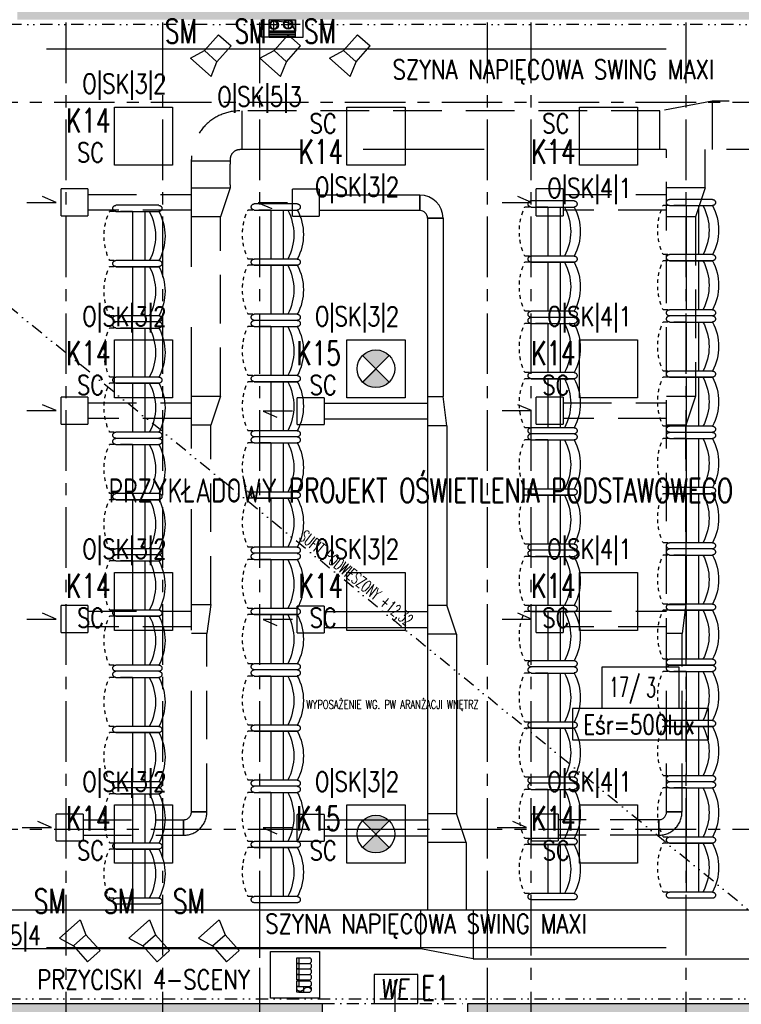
# Model space of a CAD drawing. Extents: x 41755 to 123924, y -112333 to 86187.
# Tile 96 of 256: x 100273 to 101018, y -55634 to -54618. Entities that reach past the tile are written whole.
import ezdxf
from ezdxf.enums import TextEntityAlignment as Align

# ---------------------------------------------------------------- set-up
doc = ezdxf.new("R2010")
doc.units = 0
doc.header["$LTSCALE"] = 50
for name, pattern in [('CENTER', [2, 1.25, -0.25, 0.25, -0.25]), ('DASHDOT', [1, 0.5, -0.25, 0, -0.25]), ('DASHED', [0.75, 0.5, -0.25]), ('DASHED2', [0.375, 0.25, -0.125]), ('DIVIDE', [31.75, 12.7, -6.35, 0, -6.35, 0, -6.35])]:
    doc.linetypes.add(name, pattern=pattern)
doc.layers.get('0').update_dxf_attribs({"color": 101, "linetype": 'CONTINUOUS'})
for name, color, linetype in [('Drz---drzwi', 5, 'CONTINUOUS'), ('E-90', 6, 'CONTINUOUS'), ('E35', 6, 'CONTINUOUS'), ('E50', 3, 'CONTINUOUS'), ('Ins-kan', 54, 'CONTINUOUS'), ('Ins-went', 141, 'CONTINUOUS'), ('Opis-pom', 6, 'CONTINUOUS'), ('Opis_pom_ramka', 6, 'CONTINUOUS'), ('Os-osie glowne', 1, 'CENTER'), ('Sc-beton', 7, 'CONTINUOUS'), ('Sc-beton-hatch', 86, 'CONTINUOUS'), ('Sc-cegla pustak-hatch', 8, 'CONTINUOUS'), ('Sc-gk', 120, 'CONTINUOUS'), ('Sc-nadproza kon', 5, 'DASHED2'), ('Sc-silikat', 61, 'CONTINUOUS'), ('Sch-opis', 51, 'CONTINUOUS'), ('Suf-widok', 8, 'CONTINUOUS'), ('W-otwor-strop', 1, 'CONTINUOUS'), ('Wyp-meble', 155, 'CONTINUOUS')]:
    doc.layers.add(name, color=color, linetype=linetype)
doc.styles.add('KA wymiar', font='romans.shx', dxfattribs={"width": 0.6})
doc.styles.add('ROMANS', font='romans', dxfattribs={"width": 0.85})
doc.linetypes.add('BATTING', pattern='A,0.0001,-0.1,[134,ltypeshp.shx,S=0.1,R=0,X=-0.1,Y=0],-0.2,[134,ltypeshp.shx,S=0.1,R=180,X=0.1,Y=0],-0.1', length=0.4001)

# ---------------------------------------------------------------- blocks, each defined once
blk = doc.blocks.new('_dlgjlfh')
at = {"ltscale": 7}
for p, q in [((23, -75), (-34, -75)), ((10, -143), (100, -143)), ((10, -145), (100, -145))]:
    blk.add_line(p, q, dxfattribs=at)
for points in [[(0, -5), (0, 0), (10, 0), (10, -5)], [(0, -150), (0, -145), (10, -145), (10, -150)]]:
    blk.add_lwpolyline(points, close=True, dxfattribs=at)
for points in [[(10, -145), (10, -5)], [(60, -5), (10, -5)]]:
    blk.add_lwpolyline(points, dxfattribs=at)
for centre, radius, start, end in [((10, -5), 50, 270, 360), ((10, -145), 90, 360, 90)]:
    blk.add_arc(centre, radius, start, end)
blk = doc.blocks.new('_opis_pom_metka')
at = {"layer": 'Opis_pom_ramka'}
blk.add_lwpolyline([(-33.13, 0), (32.87, 0), (32.87, -36), (-33.13, -36)], close=True, dxfattribs=at)
at = {"style": 'KA wymiar', "width": 0.6}
blk.add_attdef('KO/', text='', height=16.8, dxfattribs=at).set_placement((3.45, -25.87), align=Align.RIGHT)
blk.add_attdef('NR', (3.8, -26.16), '', height=16.8, dxfattribs=at)
blk = doc.blocks.new('_fkjshkjhkjh')
at = {"layer": 'Ins-went', "ltscale": 2}
for p, q in [((763.9, 1157.3, -3630), (763.9, 1185, -3630)), ((791.6, 1185, -3630), (763.9, 1185, -3630)), ((791.6, 1185, -3630), (791.6, 1157.3, -3630)), ((895.4, 1179.1), (895.4, 1163.1)), ((895.4, 1163.1, -3630), (895.4, 1179.1, -3630)), ((763.9, 1157.3, -3630), (791.6, 1157.3, -3630)), ((919.4, 1155.1, -3630), (903.4, 1155.1, -3630)), ((903.4, 1155.1, -3630), (919.4, 1155.1, -3630)), ((768.9, 942.3, -3630), (768.9, 970, -3630)), ((796.6, 970, -3630), (768.9, 970, -3630)), ((796.6, 970, -3630), (796.6, 942.3, -3630)), ((903.4, 971.1, -3630), (919.4, 971.1, -3630)), ((923.4, 941.1, -3630), (919.4, 971.1, -3630)), ((903.4, 964.1, -3630), (796.6, 964.1, -3630)), ((796.6, 948.1, -3630), (903.4, 948.1, -3630)), ((768.9, 942.3, -3630), (796.6, 942.3, -3630)), ((923.4, 941.1, -3630), (903.4, 941.1, -3630)), ((768.9, 727.3, -3630), (768.9, 755, -3630)), ((796.6, 755, -3630), (768.9, 755, -3630)), ((796.6, 755, -3630), (796.6, 727.3, -3630)), ((903.4, 756.1, -3630), (923.4, 756.1, -3630)), ((933.4, 726.1, -3630), (923.4, 756.1, -3630)), ((903.4, 749.1, -3630), (796.6, 749.1, -3630)), ((796.6, 733.1, -3630), (903.4, 733.1, -3630)), ((768.9, 727.3, -3630), (796.6, 727.3, -3630)), ((933.4, 726.1, -3630), (903.4, 726.1, -3630)), ((768.9, 512.4, -3630), (768.9, 540.1, -3630)), ((796.6, 540.1, -3630), (768.9, 540.1, -3630)), ((796.6, 540.1, -3630), (796.6, 512.4, -3630)), ((903.4, 541.2, -3630), (933.4, 541.2, -3630)), ((943.4, 511.2, -3630), (933.4, 541.2, -3630)), ((903.4, 534.2, -3630), (796.6, 534.2, -3630)), ((796.6, 518.2, -3630), (903.4, 518.2, -3630)), ((768.9, 512.4, -3630), (796.6, 512.4, -3630)), ((943.4, 511.2, -3630), (903.4, 511.2, -3630)), ((1777.2, 441.3), (459.7, 441.3)), ((896.4, 401.3), (896.4, 441.3)), ((950.4, 441.3), (950.4, 391.3)), ((896.4, 401.3), (459.7, 401.3)), ((950.4, 391.3), (896.4, 401.3)), ((950.4, 391.3), (1395.4, 391.3))]:
    blk.add_line(p, q, dxfattribs=at)
at = {"layer": 'Ins-went', "ltscale": 2, "elevation": -3630}
for points in [[(758.9, 1171.1), (728.7, 1171.1), (742.7, 1165.1)], [(903.4, 1155.1), (903.4, 441.3)], [(919.4, 1155.1), (919.4, 971.1)], [(763.9, 956.1), (733.7, 956.1), (747.7, 950.1)], [(923.4, 941.1), (923.4, 756.1)], [(763.9, 741.1), (733.7, 741.1), (747.7, 735.1)], [(933.4, 726.1), (933.4, 541.2)], [(763.9, 526.2), (733.7, 526.2), (747.7, 520.2)], [(943.4, 511.2), (943.4, 441.3)]]:
    blk.add_lwpolyline(points, dxfattribs=at)
at = {"layer": 'Ins-went', "ltscale": 2}
for radius in [24, 8]:
    blk.add_arc((895.4, 1155.1, -3630), radius, 0, 90, dxfattribs=at)
for points in [[(895.4, 1179.1), (791.6, 1179.1, -3630)], [(895.4, 1163.1), (791.6, 1163.1, -3630)]]:
    blk.add_spline(points, degree=3, dxfattribs=at)
blk = doc.blocks.new('tea003_r')
for p, q in [((0, 120.2), (44.3, 120.2)), ((44.3, 113.8), (0, 113.8)), ((14.4, 114), (14.4, 63.4)), ((27.2, 114), (27.2, 63.2)), ((0, 63.2), (44.3, 63.2)), ((0, 63.2), (44.3, 63.2)), ((0, 56.9), (44.3, 56.9)), ((44.3, 56.9), (0, 56.9)), ((14.4, 57.1), (14.4, 6.5)), ((27.2, 57.1), (27.2, 6.3)), ((0, 6.3), (44.3, 6.3)), ((0, 0), (44.3, 0))]:
    blk.add_line(p, q)
at = {"linetype": 'DASHED2'}
for p, q in [((27.2, 113.8), (50.9, 113.8)), ((27.2, 63.2), (50.8, 63.2)), ((27.2, 56.9), (50.8, 56.9)), ((27.2, 6.3), (50.8, 6.3))]:
    blk.add_line(p, q, dxfattribs=at)
for centre, radius, start, end in [((47.4, 88.5), 53.8, 151.9275, 208.0725), ((57.3, 88.5), 53.8, 151.9275, 208.0725), ((-2.8, 88.7), 59.3, 24.3732, 25.065), ((-2.8, 88.7), 59.3, 16.8439, 20.8244), ((-2.8, 88.7), 59.3, 9.2304, 12.9456), ((-2.8, 88.7), 59.3, 2.1486, 5.9253), ((-2.8, 88.7), 59.3, 354.9143, 358.3813), ((-2.8, 88.7), 59.3, 339.7464, 343.7138), ((-2.8, 88.7), 59.3, 347.7164, 351.4235), ((-2.8, 88.7), 59.3, 334.6294, 336.0048), ((47.4, 31.6), 53.8, 151.9275, 208.0725), ((57.3, 31.6), 53.8, 151.9275, 208.0725), ((-2.8, 31.8), 59.3, 24.3732, 25.065), ((-2.8, 31.8), 59.3, 16.8439, 20.8244), ((-2.8, 31.8), 59.3, 9.2304, 12.9456), ((-2.8, 31.8), 59.3, 2.1486, 5.9253), ((-2.8, 31.8), 59.3, 347.7164, 351.4235), ((-2.8, 31.8), 59.3, 354.9143, 358.3813), ((-2.8, 31.8), 59.3, 339.7464, 343.7138), ((-2.8, 31.8), 59.3, 334.6279, 336.0048)]:
    blk.add_arc(centre, radius, start, end)
for centre, start, end in [((0, 117), 90, 270), ((44.3, 117), 270, 90), ((0, 60.1), 90, 270), ((0, 60.1), 90, 270), ((44.3, 60.1), 270, 90), ((44.3, 60.1), 270, 90), ((0, 3.2), 90, 270), ((44.3, 3.2), 270, 90)]:
    blk.add_arc(centre, 3.16, start, end, dxfattribs=at)
blk = doc.blocks.new('A$C59F8734F')
at = {"layer": 'Wyp-meble', "xscale": -1}
for p in [(636.1, 1058.3), (778.9, 1059.8), (1064.6, 1062.9), (1207.4, 1064.4), (636.1, 938.1), (778.9, 939.6), (1064.6, 942.7), (1207.4, 944.3), (636.1, 817.9), (778.9, 819.5), (1064.6, 822.6), (1207.4, 824.1), (1207.4, 703.9), (636.1, 697.8), (778.9, 699.3), (1064.6, 702.4), (1064.6, 582.2), (1207.4, 583.8), (636.1, 577.6), (778.9, 579.1), (778.9, 459), (1064.6, 462.1), (1207.4, 463.6), (636.1, 457.4)]:
    blk.add_blockref('tea003_r', p, dxfattribs=at)
blk = doc.blocks.new('we')
at = {"layer": 'E35', "ltscale": 0.2}
blk.add_lwpolyline([(45, 30), (0, 30), (0, 0), (45, 0)], close=True, dxfattribs=at)
at = {"layer": 'E35', "ltscale": 0.2, "style": 'ROMANS', "oblique": 5, "width": 0.8}
blk.add_text('WE', height=20, dxfattribs=at).set_placement((21.4, 15), align=Align.MIDDLE_CENTER)
blk = doc.blocks.new('B_EGRX4S')
for points in [[(0.008, 0.897), (0.898, 0.897), (0.898, 0.005), (0.005, 0.005), (0.005, 0.897), (0.008, 0.897)], [(0.482, 0.667), (0.482, 0.773), (0.522, 0.773), (0.522, 0.667), (0.482, 0.667)], [(0.482, 0.562), (0.482, 0.667), (0.522, 0.667), (0.522, 0.562), (0.482, 0.562)], [(0.482, 0.457), (0.482, 0.563), (0.522, 0.563), (0.522, 0.457), (0.482, 0.457)], [(0.482, 0.351), (0.482, 0.457), (0.522, 0.457), (0.522, 0.351), (0.482, 0.351)], [(0.482, 0.226), (0.482, 0.331), (0.522, 0.331), (0.522, 0.226), (0.482, 0.226)], [(0.482, 0.226), (0.482, 0.331), (0.522, 0.331), (0.522, 0.226), (0.482, 0.226)], [(0.482, 0.12), (0.482, 0.226), (0.604, 0.226), (0.604, 0.12), (0.482, 0.12)]]:
    blk.add_lwpolyline(points, close=True)
for points in [[(0.522, 0.773), (0.722, 0.773, -0.623306), (0.721, 0.667)], [(0.522, 0.667), (0.722, 0.667, -0.623306), (0.721, 0.562)], [(0.522, 0.563), (0.722, 0.563, -0.623306), (0.721, 0.457)], [(0.522, 0.457), (0.722, 0.457, -0.623306), (0.721, 0.351)], [(0.482, 0.171, 0.529045), (0.604, 0.171, -0.461881), (0.754, 0.171)], [(0.522, 0.331), (0.722, 0.331, -0.623306), (0.721, 0.226)], [(0.522, 0.331), (0.722, 0.331, -0.623306), (0.721, 0.226)], [(0.522, 0.226), (0.722, 0.225, -0.623306), (0.721, 0.12)]]:
    blk.add_lwpolyline(points, format="xyb")
for points in [[(0.522, 0.667), (0.721, 0.667)], [(0.522, 0.563), (0.721, 0.563)], [(0.522, 0.457), (0.721, 0.457)], [(0.522, 0.351), (0.721, 0.351)], [(0.522, 0.331), (0.721, 0.331)], [(0.522, 0.331), (0.721, 0.331)], [(0.522, 0.226), (0.721, 0.226)], [(0.522, 0.226), (0.721, 0.226)], [(0.522, 0.226), (0.721, 0.226)], [(0.522, 0.12), (0.721, 0.12)]]:
    blk.add_lwpolyline(points)

msp = doc.modelspace()

# ---------------------------------------------------------------- hatches: boundary and pattern name
at = {"layer": 'E35'}
h = msp.add_hatch(color=256, dxfattribs=at)
edge = h.paths.add_edge_path()
edge.add_line((100641.137, -54978.377), (100654.883, -54964.631))
edge.add_ellipse((100641.137, -54978.377), major_axis=(13.746, 13.746), ratio=1, start_angle=360, end_angle=450)
edge.add_line((100627.391, -54964.631), (100641.137, -54978.377))
edge = h.paths.add_edge_path()
edge.add_line((100654.883, -54992.123), (100641.137, -54978.377))
edge.add_line((100641.137, -54978.377), (100627.391, -54992.123))
edge.add_ellipse((100641.137, -54978.377), major_axis=(-13.746, 13.746), ratio=1, start_angle=90, end_angle=180)
h = msp.add_hatch(color=256, dxfattribs=at)
edge = h.paths.add_edge_path()
edge.add_line((100641.137, -55458.377), (100654.883, -55444.631))
edge.add_ellipse((100641.137, -55458.377), major_axis=(13.746, 13.746), ratio=1, start_angle=360, end_angle=450)
edge.add_line((100627.391, -55444.631), (100641.137, -55458.377))
edge = h.paths.add_edge_path()
edge.add_line((100654.883, -55472.123), (100641.137, -55458.377))
edge.add_line((100641.137, -55458.377), (100627.391, -55472.123))
edge.add_ellipse((100641.137, -55458.377), major_axis=(-13.746, 13.746), ratio=1, start_angle=90, end_angle=180)
at = {"layer": 'Sc-beton-hatch'}
h = msp.add_hatch(dxfattribs=at)
h.set_pattern_fill('ANSI33', color=256, style=0)
h.set_pattern_definition([(45, (48983.4185, 565.478), (-4.49012806, 4.49012806), []), (45, (48987.9087, 565.478), (-4.49012806, 4.49012806), [3.175, -1.5875])])
h.paths.add_polyline_path([(100470.966, -51043.233), (100410.966, -51043.233), (100410.966, -51103.233), (100430.966, -51103.233), (100430.966, -51063.233), (100470.966, -51063.233)])
h.paths.add_polyline_path([(100805.966, -51043.233), (100705.966, -51043.233), (100705.966, -51063.233), (100745.966, -51063.233), (100745.966, -51625.233), (100765.966, -51625.233), (100765.966, -51473.233), (101152.966, -51473.233), (101152.966, -51453.233), (100765.966, -51453.233), (100765.966, -51063.233), (100805.966, -51063.233)])
h.paths.add_polyline_path([(100430.966, -51374.233), (100410.966, -51374.233), (100410.966, -51474.233), (100430.966, -51474.233)])
h.paths.add_polyline_path([(101330.966, -51043.233), (101251.966, -51043.233), (101251.966, -51063.233), (101330.966, -51063.233)])
h.paths.add_polyline_path([(101770.966, -51043.233), (101670.966, -51043.233), (101670.966, -51063.233), (101710.966, -51063.233), (101710.966, -51262.233), (101730.966, -51262.233), (101730.966, -51063.233), (101770.966, -51063.233)])
h.paths.add_polyline_path([(101790.966, -51453.233), (101730.966, -51453.233), (101730.966, -51362.233), (101710.966, -51362.233), (101710.966, -51453.233), (101582.904, -51453.233), (101582.904, -51473.233), (101790.966, -51473.233)])
h.paths.add_polyline_path([(101482.904, -51453.233), (101252.966, -51453.233), (101252.966, -51473.233), (101482.904, -51473.233)])
h.paths.add_polyline_path([(101730.966, -51785.233), (101695.966, -51785.233), (101695.966, -51820.233), (101730.966, -51820.233)])
h.paths.add_polyline_path([(102400.966, -50943.233), (102380.966, -50943.233), (102380.966, -51043.233), (102330.966, -51043.233), (102330.966, -51063.233), (102380.966, -51063.233), (102380.966, -51453.233), (101890.966, -51453.233), (101890.966, -51473.233), (102380.966, -51473.233), (102380.966, -51873.233), (102400.966, -51873.233)])
h.paths.add_polyline_path([(102422.966, -50943.233), (102402.966, -50943.233), (102402.966, -51713.233), (102422.966, -51713.233)])
h.paths.add_polyline_path([(102400.966, -52143.233), (102380.966, -52143.233), (102380.966, -52213.233), (102400.966, -52213.233)])
h.paths.add_polyline_path([(102400.966, -52293.233), (102380.966, -52293.233), (102380.966, -52443.233), (101950.966, -52443.233), (101950.966, -52463.233), (102380.966, -52463.233), (102380.966, -52503.233), (102400.966, -52503.233)])
h.paths.add_polyline_path([(102400.966, -52603.233), (102380.966, -52603.233), (102380.966, -52643.233), (102400.966, -52643.233)])
h.paths.add_polyline_path([(102400.966, -52743.233), (102380.966, -52743.233), (102380.966, -53008.233), (102400.966, -53008.233)])
h.paths.add_polyline_path([(101730.966, -52443.233), (101710.966, -52443.233), (101710.966, -52463.233), (101710.966, -52758.233), (101690.966, -52758.233), (101690.966, -52778.233), (101730.966, -52778.233)])
h.paths.add_polyline_path([(101710.966, -52443.233), (101690.966, -52443.233), (101690.966, -52463.233), (101710.966, -52463.233)], flags=16)
h.paths.add_polyline_path([(101556.966, -52758.233), (101503.966, -52758.233), (101503.966, -52463.233), (101488.966, -52463.233), (101488.966, -52758.233), (101468.966, -52758.233), (101468.966, -52778.233), (101556.966, -52778.233)])
h.paths.add_polyline_path([(101556.966, -52443.233), (101468.966, -52443.233), (101468.966, -52463.233), (101556.966, -52463.233)])
h.paths.add_polyline_path([(101334.966, -52443.233), (101281.966, -52443.233), (101281.966, -52463.233), (101334.966, -52463.233)], flags=17)
h.paths.add_polyline_path([(101281.966, -52443.233), (100970.966, -52443.233), (100970.966, -51785.233), (100883.466, -51785.233), (100883.466, -51805.233), (100950.966, -51805.233), (100950.966, -52443.233), (100430.966, -52443.233), (100430.966, -52403.233), (100410.966, -52403.233), (100410.966, -52503.233), (100430.966, -52503.233), (100430.966, -52463.233), (100950.966, -52463.233), (100950.966, -52973.233), (100970.966, -52973.233), (100970.966, -52463.233), (101261.966, -52463.233), (101261.966, -52778.233), (101281.966, -52778.233), (101334.966, -52778.233), (101334.966, -52758.233), (101281.966, -52758.233)])
h.paths.add_polyline_path([(100783.466, -51785.233), (100765.966, -51785.233), (100765.966, -51780.233), (100745.966, -51780.233), (100745.966, -51785.233), (100430.966, -51785.233), (100430.966, -51765.233), (100410.966, -51765.233), (100410.966, -52003.233), (100430.966, -52003.233), (100430.966, -51805.233), (100783.466, -51805.233)])
h.paths.add_polyline_path([(100430.966, -52153.233), (100410.966, -52153.233), (100410.966, -52253.233), (100430.966, -52253.233)])
h.paths.add_polyline_path([(100430.966, -52653.233), (100410.966, -52653.233), (100410.966, -52850.233), (100430.966, -52850.233)], flags=17)
h.paths.add_polyline_path([(100430.966, -52940.233), (100410.966, -52940.233), (100410.966, -52983.233), (100430.966, -52983.233)])
h.paths.add_polyline_path([(101007.966, -53193.233), (100430.966, -53193.233), (100430.966, -53133.233), (100410.966, -53133.233), (100410.966, -53213.233), (101007.966, -53213.233)])
h.paths.add_polyline_path([(101770.966, -53193.233), (101157.966, -53193.233), (101157.966, -53213.233), (101710.966, -53213.233), (101710.966, -53445.233), (101730.966, -53445.233), (101730.966, -53213.233), (101770.966, -53213.233)])
h.paths.add_polyline_path([(102008.966, -53193.233), (101905.966, -53193.233), (101905.966, -53213.233), (102008.966, -53213.233)])
h.paths.add_polyline_path([(102227.966, -53193.233), (102133.966, -53193.233), (102133.966, -53213.233), (102227.966, -53213.233)])
h.paths.add_polyline_path([(102400.966, -53158.233), (102380.966, -53158.233), (102380.966, -53193.233), (102332.966, -53193.233), (102332.966, -53213.233), (102380.966, -53213.233), (102380.966, -53818.233), (102400.966, -53818.233)])
h.paths.add_polyline_path([(101730.966, -53545.233), (101710.966, -53545.233), (101710.966, -53740.233), (101730.966, -53740.233)])
h.paths.add_polyline_path([(101730.966, -53840.233), (101710.966, -53840.233), (101710.966, -53943.233), (101297.571, -53943.233, -0.15510336), (101300.811, -53953.425, -0.14834739), (101297.835, -53963.233), (101710.966, -53963.233), (101710.966, -54023.233), (101730.966, -54023.233)])
h.paths.add_polyline_path([(101297.571, -53943.233), (101295.705, -53943.233), (101295.705, -53963.233), (101297.835, -53963.233, 0.14834739), (101300.811, -53953.425, 0.15510336)])
h.paths.add_polyline_path([(101270.705, -53943.233), (101268.745, -53943.233, 0.15510336), (101265.506, -53953.425, 0.14834739), (101268.481, -53963.233), (101270.705, -53963.233)])
h.paths.add_polyline_path([(101268.745, -53943.233), (101201.966, -53943.233), (101201.966, -53963.233), (101268.481, -53963.233, -0.14834739), (101265.506, -53953.425, -0.15510336)])
h.paths.add_polyline_path([(100980.966, -53943.233), (100970.966, -53943.233), (100930.966, -53943.233), (100930.966, -53968.233), (100970.966, -53968.233), (100980.966, -53968.233)])
h.paths.add_polyline_path([(100490.966, -53943.233), (100410.966, -53943.233), (100410.966, -53963.233), (100490.966, -53963.233)])
h.paths.add_polyline_path([(100530.966, -54448.233), (100510.966, -54448.233), (100510.966, -54481.233), (100530.966, -54481.233)])
h.paths.add_polyline_path([(101773.966, -54593.233), (101730.966, -54593.233), (101730.966, -54503.233), (101710.966, -54503.233), (101710.966, -54593.233), (100530.966, -54593.233), (100530.966, -54578.233), (100510.966, -54578.233), (100510.966, -54593.233), (100270.966, -54593.233), (100270.966, -54618.233), (101773.966, -54618.233)])
h.paths.add_polyline_path([(100220.966, -54593.233), (100170.966, -54593.233), (100170.966, -54618.233), (100220.966, -54618.233)])
h.paths.add_polyline_path([(100120.966, -54593.233), (100070.966, -54593.233), (100070.966, -54618.233), (100120.966, -54618.233)])
h.paths.add_polyline_path([(100020.966, -54593.233), (99970.966, -54593.233), (99970.966, -54618.233), (100020.966, -54618.233)])
h.paths.add_polyline_path([(99920.966, -54593.233), (99880.966, -54593.233), (99880.966, -55500.233), (99980.966, -55500.233), (99980.966, -55515.233), (100000.966, -55515.233), (100000.966, -55480.233), (99900.966, -55480.233), (99900.966, -54618.233), (99920.966, -54618.233)])
h.paths.add_polyline_path([(100585.966, -55633.233), (100000.966, -55633.233), (100000.966, -55615.233), (99980.966, -55615.233), (99980.966, -55633.233), (99780.966, -55633.233), (99780.966, -55988.233), (100510.966, -55988.233), (100510.966, -56028.233), (100530.966, -56028.233), (100530.966, -55988.233), (100582.966, -55988.233), (100582.966, -55968.233), (100530.966, -55968.233), (100530.966, -55813.233), (100510.966, -55813.233), (100510.966, -55968.233), (99800.966, -55968.233), (99800.966, -55653.233), (100510.966, -55653.233), (100510.966, -55663.233), (100530.966, -55663.233), (100530.966, -55653.233), (100585.966, -55653.233)])
h.paths.add_polyline_path([(101310.966, -55968.233), (100810.966, -55968.233), (100810.966, -55880.233), (100790.966, -55880.233), (100790.966, -55968.233), (100737.966, -55968.233), (100737.966, -55988.233), (100790.966, -55988.233), (100790.966, -56028.233), (100810.966, -56028.233), (100810.966, -55988.233), (101310.966, -55988.233)])
h.paths.add_polyline_path([(101490.966, -55633.233), (100735.966, -55633.233), (100735.966, -55653.233), (101490.966, -55653.233)])
h.paths.add_polyline_path([(101777.966, -55968.233), (101730.966, -55968.233), (101730.966, -55853.733), (101710.966, -55853.733), (101710.966, -55968.233), (101590.966, -55968.233), (101590.966, -55988.233), (101777.966, -55988.233)])
h.paths.add_polyline_path([(101802.966, -55963.233), (101777.966, -55963.233), (101777.966, -55988.233), (101802.966, -55988.233)])
h.paths.add_polyline_path([(101730.966, -55128.233), (101710.966, -55128.233), (101710.966, -55723.733), (101730.966, -55723.733)])
h.paths.add_polyline_path([(101953.466, -55963.233), (101928.466, -55963.233), (101928.466, -55988.233), (101953.466, -55988.233)])
h.paths.add_polyline_path([(102103.466, -55963.233), (102078.466, -55963.233), (102078.466, -55988.233), (102103.466, -55988.233)])
h.paths.add_polyline_path([(102253.466, -55963.233), (102228.466, -55963.233), (102228.466, -55988.233), (102253.466, -55988.233)])
h.paths.add_polyline_path([(102365.966, -55968.233), (102320.966, -55968.233), (102320.966, -55988.233), (102365.966, -55988.233)])
h.paths.add_polyline_path([(102400.966, -55953.233), (102365.966, -55953.233), (102365.966, -55988.233), (102400.966, -55988.233)])
h.paths.add_polyline_path([(102400.966, -55891.233), (102380.966, -55891.233), (102380.966, -55953.233), (102400.966, -55953.233)])
h.paths.add_polyline_path([(102400.966, -55815.733), (102375.966, -55815.733), (102375.966, -55840.733), (102400.966, -55840.733)])
h.paths.add_polyline_path([(102400.966, -55665.733), (102375.966, -55665.733), (102375.966, -55690.733), (102400.966, -55690.733)])
h.paths.add_polyline_path([(102400.966, -55515.733), (102375.966, -55515.733), (102375.966, -55540.733), (102400.966, -55540.733)])
h.paths.add_polyline_path([(102400.966, -55365.733), (102375.966, -55365.733), (102375.966, -55390.733), (102400.966, -55390.733)])
h.paths.add_polyline_path([(102400.966, -55240.733), (102380.966, -55240.733), (102380.966, -55260.733), (102400.966, -55260.733)])
h.paths.add_polyline_path([(102400.966, -55215.733), (102375.966, -55215.733), (102375.966, -55240.733), (102400.966, -55240.733)])
h.paths.add_polyline_path([(102400.966, -55033.233), (102380.966, -55033.233), (102380.966, -55215.733), (102400.966, -55215.733)])
h.paths.add_polyline_path([(102400.966, -54833.233), (102365.966, -54833.233), (102365.966, -54798.233), (102345.966, -54798.233), (102345.966, -54853.233), (102380.966, -54853.233), (102380.966, -54883.233), (102400.966, -54883.233)])
h.paths.add_polyline_path([(102365.966, -54537.733), (102345.966, -54537.733), (102345.966, -54593.233), (101908.966, -54593.233), (101908.966, -54618.233), (102345.966, -54618.233), (102345.966, -54648.233), (102365.966, -54648.233), (102365.966, -54618.233)])
h.paths.add_polyline_path([(101730.966, -54128.233), (101710.966, -54128.233), (101710.966, -54353.233), (101730.966, -54353.233)])
h.paths.add_polyline_path([(102365.966, -54131.233), (102400.966, -54131.233), (102400.966, -54088.233), (102380.966, -54088.233), (102380.966, -54111.233), (102345.966, -54111.233), (102345.966, -54417.733), (102365.966, -54417.733)])
h.paths.add_polyline_path([(102400.966, -53918.233), (102380.966, -53918.233), (102380.966, -53988.233), (102400.966, -53988.233)])
at = {"layer": 'Sc-cegla pustak-hatch'}
h = msp.add_hatch(dxfattribs=at)
h.set_pattern_fill('ANSI32', color=256, scale=0.5, angle=90, style=0)
h.set_pattern_definition([(135, (48983.4185, 565.478), (-3.36759605, -3.36759605), []), (135, (48983.4185, 567.723), (-3.36759605, -3.36759605), [])])
h.paths.add_polyline_path([(100430.966, -51745.233), (100410.966, -51745.233), (100410.966, -51765.233), (100430.966, -51765.233)])
h.paths.add_polyline_path([(101330.966, -51063.233), (101312.966, -51063.233), (101312.966, -51262.233), (101330.966, -51262.233)])
h.paths.add_polyline_path([(101455.966, -51382.233), (101330.966, -51382.233), (101330.966, -51362.233), (101312.966, -51362.233), (101312.966, -51453.233), (101330.966, -51453.233), (101330.966, -51400.233), (101437.966, -51400.233), (101437.966, -51453.233), (101455.966, -51453.233)])
h.paths.add_polyline_path([(102049.966, -51473.233), (102031.966, -51473.233), (102031.966, -51525.233), (101968.966, -51525.233), (101968.966, -51473.233), (101950.966, -51473.233), (101950.966, -51548.233), (101968.966, -51548.233), (101968.966, -51543.233), (102049.966, -51543.233)])
h.paths.add_polyline_path([(101968.966, -51648.233), (101950.966, -51648.233), (101950.966, -52323.233), (101968.966, -52323.233), (101968.966, -52193.233), (102380.966, -52193.233), (102380.966, -52175.233), (101968.966, -52175.233)])
h.paths.add_polyline_path([(101968.966, -52463.233), (101950.966, -52463.233), (101950.966, -52543.233), (101968.966, -52543.233)])
h.paths.add_polyline_path([(101968.966, -52423.233), (101950.966, -52423.233), (101950.966, -52443.233), (101968.966, -52443.233)])
h.paths.add_polyline_path([(101968.966, -52643.233), (101950.966, -52643.233), (101950.966, -52973.233), (101968.966, -52973.233), (101968.966, -52946.233), (102050.966, -52946.233), (102050.966, -52954.233), (102042.966, -52954.233), (102042.966, -52973.233), (102380.966, -52973.233), (102380.966, -52955.233), (102060.966, -52955.233), (102060.966, -52928.233), (101968.966, -52928.233)])
h.paths.add_polyline_path([(101279.966, -52945.233), (101261.966, -52945.233), (101261.966, -52955.233), (101078.966, -52955.233), (101078.966, -52687.233), (101060.966, -52687.233), (101060.966, -52955.233), (100970.966, -52955.233), (100970.966, -52973.233), (101261.966, -52973.233), (101261.966, -53015.733), (101279.966, -53015.733)])
h.paths.add_polyline_path([(101279.966, -52778.233), (101261.966, -52778.233), (101261.966, -52845.233), (101279.966, -52845.233)])
h.paths.add_polyline_path([(100950.966, -52955.233), (100925.966, -52955.233), (100925.966, -52973.233), (100950.966, -52973.233)])
h.paths.add_polyline_path([(100825.966, -52955.233), (100430.966, -52955.233), (100430.966, -52973.233), (100825.966, -52973.233)])
h.paths.add_polyline_path([(100428.966, -53213.233), (100410.966, -53213.233), (100410.966, -53333.233), (100428.966, -53333.233)])
h.paths.add_polyline_path([(100428.966, -53483.233), (100410.966, -53483.233), (100410.966, -53548.233), (100428.966, -53548.233)])
h.paths.add_polyline_path([(100428.966, -53698.233), (100410.966, -53698.233), (100410.966, -53763.233), (100428.966, -53763.233)])
h.paths.add_polyline_path([(100428.966, -53913.233), (100410.966, -53913.233), (100410.966, -53943.233), (100428.966, -53943.233)])
h.paths.add_polyline_path([(100428.966, -53963.233), (100410.966, -53963.233), (100410.966, -53978.233), (100428.966, -53978.233)])
h.paths.add_polyline_path([(100428.966, -54128.233), (100410.966, -54128.233), (100410.966, -54193.233), (100428.966, -54193.233)])
h.paths.add_polyline_path([(100428.966, -54343.233), (100410.966, -54343.233), (100410.966, -54466.233), (100510.966, -54466.233), (100510.966, -54448.233), (100428.966, -54448.233)])
h.paths.add_polyline_path([(101335.966, -54321.233), (101279.966, -54321.233), (101279.966, -53970.786, -0.20267676), (101268.481, -53963.233), (101261.966, -53963.233), (101261.966, -54339.233), (101335.966, -54339.233)])
h.paths.add_polyline_path([(101710.966, -54321.233), (101510.966, -54321.233), (101510.966, -53963.233), (101492.966, -53963.233), (101492.966, -54321.233), (101435.966, -54321.233), (101435.966, -54339.233), (101710.966, -54339.233)])
h.paths.add_polyline_path([(101710.966, -53645.233), (101352.966, -53645.233), (101352.966, -53562.233), (101279.966, -53562.233), (101279.966, -53213.233), (101261.966, -53213.233), (101261.966, -53943.233), (101268.745, -53943.233, -0.19581065), (101279.966, -53936.063), (101279.966, -53580.233), (101334.966, -53580.233), (101334.966, -53943.233), (101352.966, -53943.233), (101352.966, -53663.233), (101710.966, -53663.233)])
h.paths.add_polyline_path([(101279.966, -53936.063, 0.15144843), (101270.705, -53940.913), (101279.966, -53940.913)], flags=17)
h.paths.add_polyline_path([(101279.966, -53940.913), (101270.705, -53940.913), (101270.705, -53943.233), (101279.966, -53943.233)], flags=17)
h.paths.add_polyline_path([(101490.966, -54618.233), (101472.966, -54618.233), (101472.966, -54648.233), (101490.966, -54648.233)])
h.paths.add_polyline_path([(101490.966, -54798.233), (101472.966, -54798.233), (101472.966, -55633.233), (101490.966, -55633.233)])
h.paths.add_polyline_path([(101773.966, -55128.233), (101730.966, -55128.233), (101730.966, -55146.233), (101773.966, -55146.233)])
h.paths.add_polyline_path([(102180.966, -55128.233), (101968.966, -55128.233), (101950.966, -55128.233), (101923.966, -55128.233), (101923.966, -55146.233), (102180.966, -55146.233)])
h.paths.add_polyline_path([(101968.966, -54853.233), (102190.966, -54853.233), (102190.966, -54835.233), (101950.966, -54835.233), (101950.966, -55128.233), (101968.966, -55128.233)])
h.paths.add_polyline_path([(102345.966, -54835.233), (102290.966, -54835.233), (102290.966, -54853.233), (102345.966, -54853.233)])
h.paths.add_polyline_path([(101968.966, -54453.233), (101950.966, -54453.233), (101950.966, -54593.233), (101968.966, -54593.233)])
h.paths.add_polyline_path([(101968.966, -54129.233), (102345.966, -54129.233), (102345.966, -54111.233), (101968.966, -54111.233), (101968.966, -53840.233), (101950.966, -53840.233), (101950.966, -54353.233), (101968.966, -54353.233)])
h.paths.add_polyline_path([(102380.966, -53645.233), (101995.966, -53645.233), (101995.966, -53553.233), (101968.966, -53553.233), (101968.966, -53531.233), (101950.966, -53531.233), (101950.966, -53571.233), (101977.966, -53571.233), (101977.966, -53645.233), (101950.966, -53645.233), (101950.966, -53740.233), (101968.966, -53740.233), (101968.966, -53663.233), (102380.966, -53663.233)])
h.paths.add_polyline_path([(101968.966, -53213.233), (101950.966, -53213.233), (101950.966, -53441.233), (101968.966, -53441.233)])
h.paths.add_polyline_path([(101279.966, -53150.733), (101261.966, -53150.733), (101261.966, -53193.233), (101279.966, -53193.233)])
at = {"layer": 'W-otwor-strop'}
msp.add_hatch(color=256, dxfattribs=at).paths.add_polyline_path([(100530.966, -54618.233), (100557.966, -54618.233), (100557.966, -54630.233), (100553.966, -54622.233)])

# ---------------------------------------------------------------- linework, layer by layer
at = {"layer": 'E35', "linetype": 'Continuous', "ltscale": 0.3}
for p, q in [((100464.145, -54650.105), (100478.692, -54633.735)), ((100478.692, -54633.735), (100491.616, -54645.22)), ((100535.903, -54650.105), (100550.451, -54633.735)), ((100550.451, -54633.735), (100563.375, -54645.22)), ((100607.662, -54650.105), (100622.209, -54633.735)), ((100622.209, -54633.735), (100635.134, -54645.22)), ((100301.008, -54648.213), (100940.481, -54648.213)), ((100477.069, -54661.59), (100491.616, -54645.22)), ((100548.828, -54661.59), (100563.375, -54645.22)), ((100620.587, -54661.59), (100635.134, -54645.22)), ((100449.621, -54657.935), (100464.145, -54650.105)), ((100449.621, -54657.935), (100470.999, -54676.933)), ((100464.145, -54650.105), (100477.069, -54661.59)), ((100521.38, -54657.935), (100535.903, -54650.105)), ((100521.38, -54657.935), (100542.758, -54676.933)), ((100535.903, -54650.105), (100548.828, -54661.59)), ((100593.139, -54657.935), (100607.662, -54650.105)), ((100593.139, -54657.935), (100614.517, -54676.933)), ((100607.662, -54650.105), (100620.587, -54661.59)), ((100470.999, -54676.933), (100477.069, -54661.59)), ((100542.758, -54676.933), (100548.828, -54661.59)), ((100614.517, -54676.933), (100620.587, -54661.59)), ((100628.177, -54991.337), (100654.097, -54965.417)), ((100628.177, -55471.337), (100654.097, -55445.417)), ((100314.416, -55565.822), (100335.794, -55546.824)), ((100335.794, -55546.824), (100341.863, -55562.167)), ((100386.174, -55565.822), (100407.553, -55546.824)), ((100407.553, -55546.824), (100413.622, -55562.167)), ((100457.933, -55565.822), (100479.312, -55546.824)), ((100479.312, -55546.824), (100485.381, -55562.167)), ((100328.939, -55573.652), (100341.863, -55562.167)), ((100341.863, -55562.167), (100356.41, -55578.537)), ((100400.698, -55573.652), (100413.622, -55562.167)), ((100413.622, -55562.167), (100428.169, -55578.537)), ((100472.457, -55573.652), (100485.381, -55562.167)), ((100485.381, -55562.167), (100499.928, -55578.537)), ((100314.416, -55565.822), (100328.939, -55573.652)), ((100386.174, -55565.822), (100400.698, -55573.652)), ((100457.933, -55565.822), (100472.457, -55573.652)), ((100301.008, -55575.544), (100940.481, -55575.544)), ((100328.939, -55573.652), (100343.486, -55590.022)), ((100343.486, -55590.022), (100356.41, -55578.537)), ((100400.698, -55573.652), (100415.245, -55590.022)), ((100415.245, -55590.022), (100428.169, -55578.537)), ((100472.457, -55573.652), (100487.004, -55590.022)), ((100487.004, -55590.022), (100499.928, -55578.537))]:
    msp.add_line(p, q, dxfattribs=at)
at = {"layer": 'E35'}
for p, q in [((100627.391, -54964.631), (100654.883, -54992.123)), ((100627.391, -54992.123), (100654.883, -54964.631)), ((100627.391, -55444.631), (100654.883, -55472.123)), ((100627.391, -55472.123), (100654.883, -55444.631))]:
    msp.add_line(p, q, dxfattribs=at)
at = {"layer": 'E35', "linetype": 'Continuous', "ltscale": 0.3}
for points in [[(100371.137, -54708.377), (100431.137, -54708.377), (100431.137, -54768.377), (100371.137, -54768.377)], [(100611.137, -54708.377), (100671.137, -54708.377), (100671.137, -54768.377), (100611.137, -54768.377)], [(100851.137, -54708.377), (100911.137, -54708.377), (100911.137, -54768.377), (100851.137, -54768.377)], [(100371.137, -54948.377), (100431.137, -54948.377), (100431.137, -55008.377), (100371.137, -55008.377)], [(100611.137, -54948.377), (100671.137, -54948.377), (100671.137, -55008.377), (100611.137, -55008.377)], [(100851.137, -54948.377), (100911.137, -54948.377), (100911.137, -55008.377), (100851.137, -55008.377)], [(100371.137, -55188.377), (100431.137, -55188.377), (100431.137, -55248.377), (100371.137, -55248.377)], [(100611.137, -55188.377), (100671.137, -55188.377), (100671.137, -55248.377), (100611.137, -55248.377)], [(100851.137, -55188.377), (100911.137, -55188.377), (100911.137, -55248.377), (100851.137, -55248.377)], [(100843.896, -55361.259), (100984.229, -55361.259), (100984.229, -55328.98), (100843.896, -55328.98)], [(100371.137, -55428.377), (100431.137, -55428.377), (100431.137, -55488.377), (100371.137, -55488.377)], [(100611.137, -55428.377), (100671.137, -55428.377), (100671.137, -55488.377), (100611.137, -55488.377)], [(100851.137, -55428.377), (100911.137, -55428.377), (100911.137, -55488.377), (100851.137, -55488.377)]]:
    msp.add_lwpolyline(points, close=True, dxfattribs=at)
at = {"layer": 'E35'}
for centre in [(100641.137, -54978.377), (100641.137, -55458.377)]:
    msp.add_circle(centre, 19.44, dxfattribs=at)
at = {"layer": 'Ins-kan', "linetype": 'Continuous', "ltscale": 0.3}
for p, q in [((100540.965, -54623.708), (100530.465, -54623.708)), ((100535.715, -54628.958), (100535.715, -54618.458)), ((100545.845, -54623.178), (100555.295, -54623.178)), ((100550.57, -54618.453), (100550.57, -54627.903))]:
    msp.add_line(p, q, dxfattribs=at)
for centre, radius in [((100535.715, -54623.708), 4.77), ((100550.57, -54623.178), 4.725), ((100550.57, -54623.178), 4.125)]:
    msp.add_circle(centre, radius, dxfattribs=at)
at = {"layer": 'Ins-kan', "linetype": 'Continuous', "ltscale": 0.3, "extrusion": (2.17336e-70, 9.7811e-55, -1)}
msp.add_ellipse((100535.715, -54623.708), major_axis=(2.722, 2.722), ratio=1, start_param=3.92699082, end_param=10.21017612, dxfattribs=at)
at = {"layer": 'Ins-went', "linetype": 'DASHED', "ltscale": 2}
for p, q in [((100987.99, -54702.31, -3580), (100933.99, -54712.31, -3580)), ((100987.99, -54702.31, -3580), (100987.99, -54752.31, -3580)), ((100502.702, -54712.31, -3580), (100502.702, -54752.31, -3580)), ((100933.99, -54752.31, -3580), (100933.99, -54712.31, -3580)), ((100490.702, -54764.31, -3580), (100450.702, -54764.31, -3580)), ((100490.702, -54762.31, -3580), (100490.702, -54767.31, -3580)), ((100490.702, -54788.71), (100490.702, -54767.31)), ((100490.677, -54788.692), (100490.677, -54791.692)), ((100316.179, -54820.542), (100316.179, -54792.842)), ((100343.879, -54792.842), (100316.179, -54792.842)), ((100343.879, -54792.842), (100343.879, -54820.542)), ((100343.879, -54798.692), (100450.677, -54798.692)), ((100450.677, -54791.692), (100490.677, -54791.692)), ((100490.677, -54791.692), (100480.677, -54821.692)), ((100806.468, -54820.542), (100806.468, -54792.842)), ((100834.168, -54792.842), (100806.468, -54792.842)), ((100834.168, -54792.842), (100834.168, -54820.542)), ((100834.168, -54798.692), (100940.966, -54798.692)), ((100980.966, -54791.692), (100970.966, -54821.692)), ((100316.179, -54820.542), (100343.879, -54820.542)), ((100450.677, -54814.692), (100343.879, -54814.692)), ((100806.468, -54820.542), (100834.168, -54820.542)), ((100940.966, -54814.692), (100834.168, -54814.692)), ((100480.677, -54821.692), (100450.677, -54821.692)), ((100480.677, -55006.577), (100480.677, -54821.692)), ((100970.966, -54821.692), (100940.966, -54821.692)), ((100970.966, -54821.692), (100970.966, -55006.577)), ((100316.179, -55035.427), (100316.179, -55007.727)), ((100343.879, -55007.727), (100316.179, -55007.727)), ((100343.879, -55007.727), (100343.879, -55035.427)), ((100343.879, -55013.577), (100450.677, -55013.577)), ((100450.677, -55006.577), (100480.677, -55006.577)), ((100480.677, -55006.577), (100470.677, -55036.577)), ((100806.468, -55035.427), (100806.468, -55007.727)), ((100834.168, -55007.727), (100806.468, -55007.727)), ((100834.168, -55007.727), (100834.168, -55035.427)), ((100834.168, -55013.577), (100940.966, -55013.577)), ((100940.966, -55006.577), (100970.966, -55006.577)), ((100970.966, -55006.577), (100960.966, -55036.577)), ((100450.677, -55029.577), (100343.879, -55029.577)), ((100940.966, -55029.577), (100834.168, -55029.577)), ((100316.179, -55035.427), (100343.879, -55035.427)), ((100470.677, -55036.577), (100450.677, -55036.577)), ((100470.677, -55221.577), (100470.677, -55036.577)), ((100806.468, -55035.427), (100834.168, -55035.427)), ((100960.966, -55036.577), (100940.966, -55036.577)), ((100960.966, -55221.577), (100960.966, -55036.577)), ((100316.179, -55250.427), (100316.179, -55222.727)), ((100343.879, -55222.727), (100316.179, -55222.727)), ((100343.879, -55222.727), (100343.879, -55250.427)), ((100450.677, -55221.577), (100470.677, -55221.577)), ((100470.677, -55221.577), (100466.677, -55251.577)), ((100806.468, -55250.427), (100806.468, -55222.727)), ((100834.168, -55222.727), (100806.468, -55222.727)), ((100834.168, -55222.727), (100834.168, -55250.427)), ((100940.966, -55221.577), (100960.966, -55221.577)), ((100960.966, -55221.577), (100956.966, -55251.577)), ((100343.879, -55228.577), (100450.677, -55228.577)), ((100834.168, -55228.577), (100940.966, -55228.577)), ((100450.677, -55244.577), (100343.879, -55244.577)), ((100940.966, -55244.577), (100834.168, -55244.577)), ((100316.179, -55250.427), (100343.879, -55250.427)), ((100466.677, -55251.577), (100450.677, -55251.577)), ((100466.677, -55435.577), (100466.677, -55251.577)), ((100806.468, -55250.427), (100834.168, -55250.427)), ((100956.966, -55251.577), (100940.966, -55251.577)), ((100956.966, -55435.577), (100956.966, -55251.577)), ((100311.179, -55465.427), (100311.179, -55437.727)), ((100338.879, -55437.727), (100311.179, -55437.727)), ((100338.879, -55437.727), (100338.879, -55465.427)), ((100450.677, -55435.577), (100466.677, -55435.577)), ((100466.677, -55435.577), (100450.677, -55435.577)), ((100801.468, -55465.427), (100801.468, -55437.727)), ((100829.168, -55437.727), (100801.468, -55437.727)), ((100829.168, -55437.727), (100829.168, -55465.427)), ((100940.966, -55435.577), (100956.966, -55435.577)), ((100956.966, -55435.577), (100940.966, -55435.577)), ((100338.879, -55443.577), (100442.677, -55443.577)), ((100442.677, -55443.577), (100442.677, -55459.577)), ((100442.677, -55459.577), (100442.677, -55443.577)), ((100932.966, -55443.577), (100932.966, -55459.577)), ((100932.966, -55459.577), (100932.966, -55443.577)), ((100338.879, -55459.577), (100442.677, -55459.577)), ((100311.179, -55465.427), (100338.879, -55465.427)), ((100801.468, -55465.427), (100829.168, -55465.427))]:
    msp.add_line(p, q, dxfattribs=at)
at = {"layer": 'Ins-went', "linetype": 'DASHED', "ltscale": 5}
for p, q in [((101502.936, -54752.31), (100500.702, -54752.31, -3580)), ((100450.677, -55435.577), (100450.702, -54762.31, -3580))]:
    msp.add_line(p, q, dxfattribs=at)
at = {"layer": 'Ins-went', "linetype": 'DASHED', "ltscale": 2}
for points in [[(101230.536, -54702.31), (100987.99, -54702.31)], [(100940.966, -55435.577), (100940.966, -54752.31)], [(100980.966, -54791.692), (100980.966, -54752.31)], [(100280.941, -54806.692), (100311.179, -54806.692), (100297.165, -54800.669)], [(100771.23, -54806.692), (100801.468, -54806.692), (100787.454, -54800.669)], [(100980.966, -54791.692), (100940.966, -54791.692)], [(100280.941, -55021.577), (100311.179, -55021.577), (100297.165, -55015.555)], [(100771.23, -55021.577), (100801.468, -55021.577), (100787.454, -55015.555)], [(100280.941, -55236.577), (100311.179, -55236.577), (100297.165, -55230.555)], [(100771.23, -55236.577), (100801.468, -55236.577), (100787.454, -55230.555)], [(100275.941, -55451.577), (100306.179, -55451.577), (100292.165, -55445.555)], [(100766.23, -55451.577), (100796.468, -55451.577), (100782.454, -55445.555)]]:
    msp.add_lwpolyline(points, dxfattribs=at)
at = {"layer": 'Ins-went', "linetype": 'DASHED', "ltscale": 2, "elevation": -3580}
msp.add_lwpolyline([(100933.99, -54712.31), (100500.733, -54712.31)], dxfattribs=at)
at = {"layer": 'Ins-went', "linetype": 'DASHED', "ltscale": 2}
for centre, radius, start, end in [((100500.702, -54762.31, -3580), 50, 90, 180), ((100500.702, -54762.31, -3580), 10, 90, 180), ((100442.677, -55435.577), 8, 270, 0), ((100442.677, -55435.577), 24, 270, 0), ((100932.966, -55435.577), 8, 270, 0), ((100932.966, -55435.577), 24, 270, 0)]:
    msp.add_arc(centre, radius, start, end, dxfattribs=at)
for points in [[(100932.966, -55443.577), (100829.168, -55443.577)], [(100932.966, -55459.577), (100829.168, -55459.577)]]:
    msp.add_spline(points, degree=3, dxfattribs=at)
at = {"layer": 'Os-osie glowne'}
for points in [[(100320.966, -50521.233), (100320.966, -56498.233)], [(100420.966, -50521.233), (100420.966, -56498.233)], [(100520.966, -50521.233), (100520.966, -56568.233)], [(100755.966, -50521.233), (100755.966, -56568.233)], [(100800.966, -50521.233), (100800.966, -56498.233)], [(100960.966, -50521.233), (100960.966, -56498.233)], [(99508.966, -54703.233), (111775.966, -54703.233)], [(99508.966, -55453.233), (111775.966, -55453.233)], [(100520.966, -55498.715), (100520.966, -63102.922)], [(100755.966, -55498.715), (100755.966, -61850.182)]]:
    msp.add_lwpolyline(points, dxfattribs=at)
at = {"layer": 'Sc-beton'}
for points in [[(100000.966, -55633.233), (100585.966, -55633.233)], [(100585.966, -55653.233), (100585.966, -55633.233)], [(100735.966, -55633.233), (101490.966, -55633.233)], [(100735.966, -55653.233), (100735.966, -55633.233)]]:
    msp.add_lwpolyline(points, dxfattribs=at)
at = {"layer": 'Sc-gk'}
for points in [[(100530.966, -54630.233), (100557.966, -54630.233)], [(100530.966, -54631.433), (100557.966, -54631.433)], [(100530.966, -54635.033), (100557.966, -54635.033)], [(100530.966, -54636.233), (100557.966, -54636.233)]]:
    msp.add_lwpolyline(points, dxfattribs=at)
at = {"layer": 'Sc-gk', "linetype": 'BATTING', "ltscale": 0.09}
msp.add_lwpolyline([(100530.966, -54633.233), (100557.966, -54633.233)], dxfattribs=at)
at = {"layer": 'Sc-nadproza kon', "linetype": 'DASHDOT', "ltscale": 0.5}
msp.add_lwpolyline([(100585.966, -55633.233), (100735.966, -55633.233)], dxfattribs=at)
at = {"layer": 'Sc-silikat'}
for p, q in [((100522.966, -54636.233), (100522.966, -54618.233)), ((100530.966, -54636.233), (100530.966, -54618.233)), ((100557.966, -54636.233), (100557.966, -54618.233)), ((100565.966, -54636.233), (100565.966, -54618.233))]:
    msp.add_line(p, q, dxfattribs=at)
for points in [[(100530.966, -54636.233), (100522.966, -54636.233)], [(100557.966, -54636.233), (100565.966, -54636.233)]]:
    msp.add_lwpolyline(points, dxfattribs=at)
at = {"layer": 'Suf-widok', "linetype": 'DIVIDE', "ltscale": 0.02}
msp.add_lwpolyline([(101137.966, -55628.233), (99905.966, -54623.233)], dxfattribs=at)
msp.add_lwpolyline([(101137.966, -54623.233), (99905.966, -54623.233), (99905.966, -55475.233), (100005.966, -55475.233), (100005.966, -55628.233), (101137.966, -55628.233)], close=True, dxfattribs=at)
at = {"layer": 'W-otwor-strop', "ltscale": 0.5}
for points in [[(100530.966, -54618.233), (100557.966, -54618.233), (100557.966, -54630.233), (100530.966, -54630.233)], [(100530.966, -54618.233), (100557.966, -54618.233), (100557.966, -54630.233), (100553.966, -54622.233), (100530.966, -54618.233)]]:
    msp.add_lwpolyline(points, close=True, dxfattribs=at)

# ---------------------------------------------------------------- block references
for name, p in [('A$C59F8734F', (99780.966, -55988.233)), ('_fkjshkjhkjh', (99790.966, -55978.233))]:
    msp.add_blockref(name, p)
at = {"layer": 'Drz---drzwi', "xscale": -1, "rotation": 89.99999999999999}
msp.add_blockref('_dlgjlfh', (100585.966, -55643.233), dxfattribs=at)
at = {"layer": 'E35', "linetype": 'Continuous', "ltscale": 0.3, "xscale": 56.625, "yscale": 54, "zscale": 75}
msp.add_blockref('B_EGRX4S', (100532.031, -55627.808), dxfattribs=at)
at = {"layer": 'E50'}
msp.add_blockref('we', (100639.184, -55633.233), dxfattribs=at)
at = {"layer": 'Opis-pom'}
ref = msp.add_blockref('_opis_pom_metka', (100914.216, -55285.78), dxfattribs=dict(at, xscale=1.2, yscale=1.2, zscale=1.2))
ref.add_attrib('KO/', '17/', dxfattribs={"layer": '0', "height": 20.16, "style": 'KA wymiar', "width": 0.6}).set_placement((100913.836, -55316.822), align=Align.RIGHT)
ref.add_attrib('NR', '3', (100919.923, -55317.178), dxfattribs={"layer": '0', "height": 20.16, "style": 'KA wymiar', "width": 0.6})

# ---------------------------------------------------------------- texts
at = {"layer": 'E-90', "style": 'ROMANS'}
for s, rotation, width, p in [('SZYNA NAPIĘCOWA SWING MAXI', 0, 0.8, (100824.083, -54672.097)), ('O|SK|3|2', 0, 0.8, (100381.458, -54685.736)), ('O|SK|5|3', 0, 0.8, (100520.966, -54699.048)), ('SC', 0, 0.8, (100586.667, -54725.267)), ('SC', 0, 0.8, (100826.667, -54725.267)), ('SC', 0, 0.8, (100346.667, -54755.267)), ('O|SK|3|2', 0, 0.8, (100621.458, -54792.221)), ('O|SK|4|1', 0, 0.8, (100861.458, -54793.327)), ('O|SK|3|2', 0, 0.8, (100381.458, -54925.736)), ('O|SK|3|2', 0, 0.8, (100621.458, -54925.736)), ('O|SK|4|1', 0, 0.8, (100861.458, -54925.736)), ('SC', 0, 0.8, (100346.667, -54995.267)), ('SC', 0, 0.8, (100586.667, -54995.267)), ('SC', 0, 0.8, (100826.667, -54995.267)), ('O|SK|3|2', 0, 0.8, (100381.458, -55165.736)), ('O|SK|3|2', 0, 0.8, (100621.458, -55165.736)), ('O|SK|4|1', 0, 0.8, (100861.458, -55165.736)), ('SC', 0, 0.8, (100346.667, -55235.267)), ('SC', 0, 0.8, (100586.667, -55235.267)), ('SC', 0, 0.8, (100826.667, -55235.267)), ('Eśr=500lux', 360, 0.75, (100912.552, -55345.412)), ('O|SK|3|2', 0, 0.8, (100381.458, -55405.736)), ('O|SK|3|2', 0, 0.8, (100621.458, -55405.736)), ('O|SK|4|1', 0, 0.8, (100861.458, -55405.736)), ('SC', 0, 0.8, (100346.667, -55475.267)), ('SC', 0, 0.8, (100586.667, -55475.267)), ('SC', 0, 0.8, (100827.017, -55475.267)), ('SZYNA NAPIĘCOWA SWING MAXI', 0, 0.8, (100692.859, -55553.35)), ('O|SK|5|4', 0, 0.8, (100251.896, -55564.281)), ('PRZYCISKI 4-SCENY', 0, 0.8, (100401.14, -55608.517))]:
    msp.add_text(s, height=20, rotation=rotation, dxfattribs=dict(at, width=width)).set_placement(p, align=Align.MIDDLE)
at = {"layer": 'E35', "style": 'ROMANS', "width": 0.7}
for s, p in [('SM', (100439.875, -54630.097)), ('SM', (100511.633, -54630.097)), ('SM', (100583.392, -54630.097)), ('K14', (100344.286, -54722.264)), ('K14', (100584.286, -54754.448)), ('K14', (100824.286, -54754.494)), ('K14', (100344.286, -54962.264)), ('K15', (100582.029, -54962.264)), ('K14', (100824.286, -54962.264)), ('PRZYKŁADOWY PROJEKT OŚWIETLENIA PODSTAWOWEGO', (100687.375, -55099.799)), ('K14', (100344.286, -55202.264)), ('K14', (100584.286, -55202.264)), ('K14', (100824.286, -55202.264)), ('K14', (100344.286, -55442.264)), ('K15', (100581.724, -55442.264)), ('K14', (100824.286, -55442.264)), ('SM', (100304.669, -55527.517)), ('SM', (100376.428, -55527.517)), ('SM', (100448.187, -55527.517)), ('E1', (100702.528, -55617.12))]:
    msp.add_text(s, height=25, dxfattribs=at).set_placement(p, align=Align.MIDDLE)
at = {"layer": 'Sch-opis', "style": 'ROMANS', "width": 0.7}
msp.add_text('WYPOSAŻENIE WG. PW ARANŻACJI WNĘTRZ', height=9, dxfattribs=at).set_placement((100569.268, -55329.19))
at = {"layer": 'Suf-widok', "linetype": 'DIVIDE', "ltscale": 0.02, "insert": (100568.703, -55143.941), "char_height": 12.5, "width": 1930.60035, "attachment_point": 1, "rotation": 320.92303, "style": 'KA wymiar'}
msp.add_mtext('SUFIT PODWIESZONY +12,32', dxfattribs=at)

doc.saveas('drawing.dxf')
